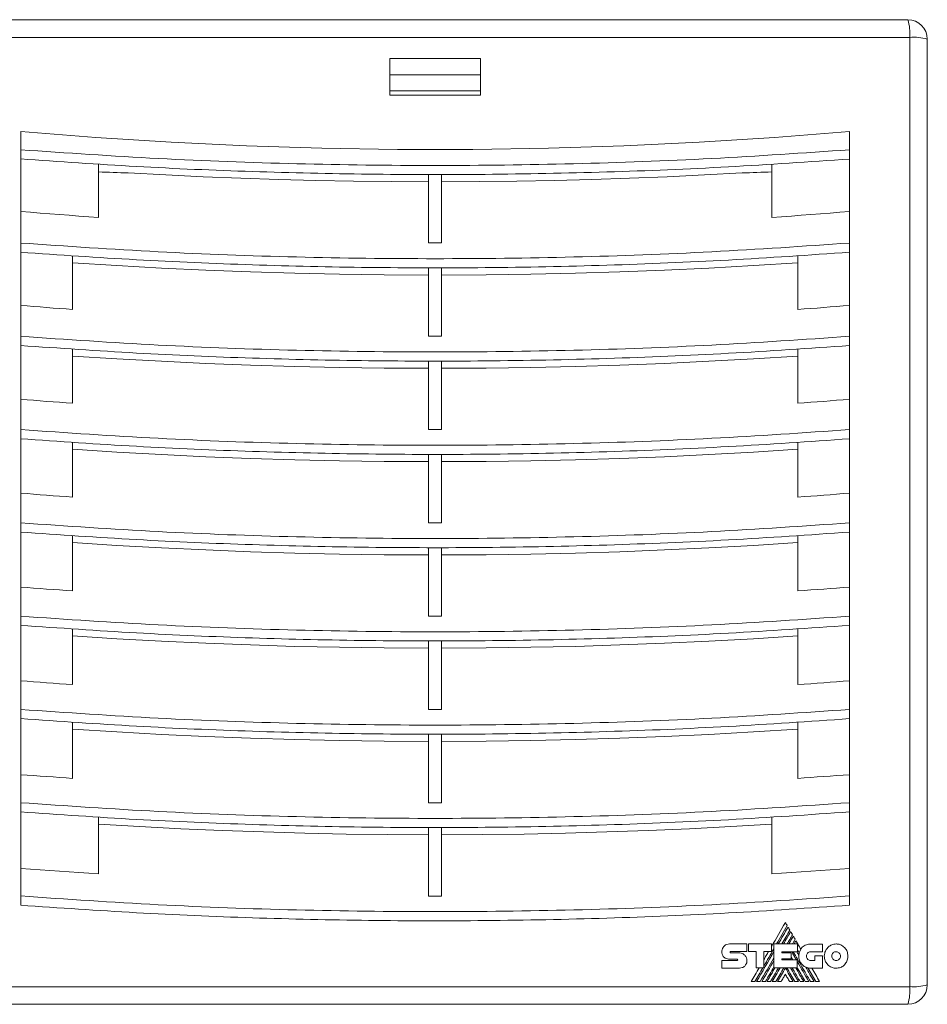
# Model space of a CAD drawing. Header units: millimetres. Extents: x 15 to 390, y 19 to 278.
# Tile 5 of 6: x 140 to 280, y 126 to 278. Entities that reach past the tile are written whole.
import ezdxf

# ---------------------------------------------------------------- set-up
doc = ezdxf.new("R2010")
doc.units = ezdxf.units.MM

msp = doc.modelspace()

# ---------------------------------------------------------------- linework, layer by layer
at = {"color": 7, "linetype": 'Continuous', "lineweight": 15}
for p, q in [((131.07, 278.46), (277.07, 278.46)), ((277.35, 275.73), (130.8, 275.73)), ((277.35, 129.18), (277.35, 275.73)), ((280.07, 275.46), (280.07, 129.46)), ((211.07, 272.46), (197.07, 272.46)), ((197.07, 272.46), (197.07, 266.81)), ((211.07, 266.81), (211.07, 272.46)), ((197.07, 269.96), (211.07, 269.96)), ((211.07, 267.46), (197.07, 267.46)), ((140.07, 261.19), (140.07, 258.38)), ((268.07, 261.19), (268.07, 258.38)), ((140.07, 258.38), (140.07, 256.96)), ((140.07, 256.96), (140.07, 246.73)), ((268.07, 258.38), (268.07, 256.95)), ((268.07, 246.73), (268.07, 256.98)), ((152.07, 247.93), (152.07, 256.14)), ((256.07, 256.17), (256.07, 247.93)), ((203.07, 254.59), (203.07, 244.01)), ((205.07, 244.01), (205.07, 254.59)), ((140.07, 246.73), (140.07, 243.98)), ((268.07, 246.73), (268.07, 243.98)), ((140.07, 243.98), (140.07, 242.56)), ((268.07, 243.98), (268.07, 242.56)), ((140.07, 242.56), (140.07, 232.27)), ((148.07, 233.73), (148.07, 242)), ((260.07, 242), (260.07, 233.73)), ((268.07, 232.27), (268.07, 242.56)), ((203.07, 240.2), (203.07, 229.61)), ((205.07, 229.61), (205.07, 240.2)), ((140.07, 232.27), (140.07, 229.58)), ((268.07, 232.27), (268.07, 229.58)), ((140.07, 229.58), (140.07, 228.16)), ((268.07, 229.58), (268.07, 228.16)), ((140.07, 228.16), (140.07, 217.81)), ((268.07, 217.81), (268.07, 228.16)), ((148.07, 219.24), (148.07, 227.6)), ((260.07, 227.6), (260.07, 219.24)), ((203.07, 225.8), (203.07, 215.2)), ((205.07, 215.2), (205.07, 225.8)), ((140.07, 217.81), (140.07, 215.18)), ((268.07, 217.81), (268.07, 215.18)), ((140.07, 215.18), (140.07, 213.76)), ((268.07, 215.18), (268.07, 213.76)), ((140.07, 213.76), (140.07, 203.36)), ((148.07, 204.76), (148.07, 213.2)), ((260.07, 213.2), (260.07, 204.76)), ((268.07, 203.36), (268.07, 213.76)), ((203.07, 211.4), (203.07, 200.79)), ((205.07, 200.79), (205.07, 211.4)), ((140.07, 203.36), (140.07, 200.78)), ((268.07, 203.36), (268.07, 200.78)), ((140.07, 200.78), (140.07, 199.36)), ((268.07, 200.78), (268.07, 199.36)), ((140.07, 199.36), (140.07, 188.9)), ((268.07, 188.9), (268.07, 199.36)), ((148.07, 190.29), (148.07, 198.8)), ((260.07, 198.8), (260.07, 190.29)), ((203.07, 197), (203.07, 186.39)), ((205.07, 186.39), (205.07, 197)), ((140.07, 188.9), (140.07, 186.38)), ((268.07, 188.9), (268.07, 186.38)), ((140.07, 186.38), (140.07, 184.96)), ((268.07, 186.38), (268.07, 184.96)), ((140.07, 184.96), (140.07, 174.45)), ((148.07, 175.81), (148.07, 184.4)), ((260.07, 184.4), (260.07, 175.81)), ((268.07, 174.45), (268.07, 184.96)), ((203.07, 182.6), (203.07, 171.98)), ((205.07, 171.98), (205.07, 182.6)), ((140.07, 174.45), (140.07, 171.98)), ((268.07, 174.45), (268.07, 171.98)), ((140.07, 171.98), (140.07, 170.56)), ((268.07, 171.98), (268.07, 170.56)), ((140.07, 170.56), (140.07, 160)), ((268.07, 160), (268.07, 170.56)), ((148.07, 161.34), (148.07, 170)), ((260.07, 170), (260.07, 161.34)), ((203.07, 168.2), (203.07, 157.57)), ((205.07, 157.57), (205.07, 168.2)), ((140.07, 160), (140.07, 157.58)), ((268.07, 160), (268.07, 157.58)), ((140.07, 157.58), (140.07, 156.16)), ((268.07, 157.58), (268.07, 156.16)), ((140.07, 156.16), (140.07, 145.56)), ((152.07, 146.62), (152.07, 155.34)), ((256.07, 155.34), (256.07, 146.62)), ((268.07, 145.56), (268.07, 156.16)), ((203.07, 153.8), (203.07, 143.16)), ((205.07, 143.16), (205.07, 153.79)), ((140.07, 145.56), (140.07, 143.18)), ((268.07, 145.56), (268.07, 143.18)), ((140.07, 143.18), (140.07, 141.76)), ((268.07, 143.18), (268.07, 141.76)), ((252.2, 135.78), (249.53, 135.78)), ((252.2, 134.59), (252.2, 135.78)), ((256.03, 135.78), (252.47, 135.78)), ((252.47, 135.78), (252.47, 134.59)), ((256.03, 134.6), (256.03, 135.78)), ((256.39, 135.77), (256.39, 132.09)), ((260.02, 135.77), (256.39, 135.77)), ((259.49, 135.77), (259.78, 136.28)), ((260.02, 134.58), (260.02, 135.77)), ((263.91, 135.76), (262.05, 135.76)), ((263.91, 134.56), (263.91, 135.76)), ((248.35, 134.58), (248.35, 134.58)), ((249.68, 134.59), (252.2, 134.59)), ((251.05, 134.4), (249.69, 134.4)), ((252.47, 134.59), (253.63, 134.59)), ((253.63, 134.59), (253.63, 132.09)), ((254.84, 134.6), (256.03, 134.6)), ((254.84, 132.09), (254.84, 134.6)), ((257.59, 134.38), (257.59, 134.58)), ((257.59, 134.58), (260.02, 134.58)), ((259.04, 134.38), (257.59, 134.38)), ((259.04, 133.48), (259.04, 134.38)), ((259.04, 133.76), (259.3, 133.3)), ((260.02, 134.86), (260.29, 134.4)), ((260.53, 134.99), (260.29, 134.41)), ((262.05, 134.56), (263.91, 134.56)), ((262.69, 133.93), (262.69, 133.22)), ((263.87, 133.93), (262.69, 133.93)), ((263.87, 132.03), (263.87, 133.93)), ((248.35, 133.22), (248.35, 132.04)), ((250.71, 133.22), (248.35, 133.22)), ((249.53, 133.42), (250.71, 133.42)), ((257.59, 133.48), (259.04, 133.48)), ((257.59, 133.3), (257.59, 133.48)), ((260, 133.3), (257.59, 133.3)), ((260, 132.09), (260, 133.3)), ((262.69, 133.22), (262.05, 133.22)), ((248.35, 132.04), (251.05, 132.04)), ((253.63, 132.09), (254.84, 132.09)), ((256.39, 132.09), (260, 132.09)), ((261.64, 132.08), (262.87, 129.96)), ((262.06, 132.03), (263.87, 132.03)), ((253.45, 129.96), (252.88, 129.96)), ((254.26, 129.96), (253.71, 129.96)), ((255.07, 129.96), (254.52, 129.96)), ((255.87, 129.96), (255.32, 129.96)), ((256.68, 129.96), (256.13, 129.96)), ((257.49, 129.96), (256.94, 129.96)), ((259.37, 129.96), (258.82, 129.96)), ((260.18, 129.96), (259.63, 129.96)), ((260.98, 129.96), (260.43, 129.96)), ((261.79, 129.96), (261.23, 129.96)), ((262.6, 129.96), (262.04, 129.96)), ((263.44, 129.96), (262.87, 129.96)), ((130.8, 129.18), (277.35, 129.18)), ((277.07, 126.46), (131.07, 126.46))]:
    msp.add_line(p, q, dxfattribs=at)
at = {"color": 7, "linetype": 'Continuous', "lineweight": 15, "flags": 128}
for points in [[(197.07, 266.81), (198.82, 266.81), (200.57, 266.81), (202.32, 266.81), (204.07, 266.81), (205.82, 266.81), (207.57, 266.81), (209.32, 266.81), (211.07, 266.81)], [(268.07, 261.19), (256.48, 260.27), (244.86, 259.54), (233.22, 258.99), (221.57, 258.63), (209.91, 258.44), (198.24, 258.44), (186.58, 258.63), (174.92, 258.99), (163.29, 259.54), (151.67, 260.27), (140.07, 261.19)], [(156.68, 254.8), (162.46, 254.49), (168.26, 254.22), (174.06, 253.98), (179.86, 253.79), (185.66, 253.64), (191.46, 253.53), (197.27, 253.47), (203.07, 253.44)], [(205.07, 253.44), (210.88, 253.47), (216.68, 253.53), (222.49, 253.64), (228.29, 253.79), (234.09, 253.98), (239.89, 254.22), (245.68, 254.49), (251.47, 254.8)], [(152.07, 247.93), (150.57, 248.03), (149.07, 248.14), (147.57, 248.26), (146.07, 248.37), (144.57, 248.49), (143.07, 248.61), (141.57, 248.73), (140.07, 248.86)], [(268.07, 248.86), (266.57, 248.73), (265.08, 248.61), (263.58, 248.49), (262.08, 248.37), (260.58, 248.26), (259.08, 248.14), (257.57, 248.03), (256.07, 247.93)], [(203.07, 244.01), (203.32, 244.01), (203.57, 244.01), (203.82, 244.01), (204.07, 244.01), (204.32, 244.01), (204.57, 244.01), (204.82, 244.01), (205.07, 244.01)], [(148.07, 240.94), (154.93, 240.5), (161.8, 240.12), (168.67, 239.8), (175.54, 239.53), (182.42, 239.32), (189.3, 239.17), (196.19, 239.07), (203.07, 239.04)], [(205.07, 239.04), (211.96, 239.07), (218.84, 239.17), (225.73, 239.32), (232.61, 239.53), (239.48, 239.8), (246.35, 240.12), (253.22, 240.5), (260.07, 240.94)], [(148.07, 233.73), (147.07, 233.8), (146.07, 233.88), (145.07, 233.95), (144.07, 234.03), (143.07, 234.11), (142.07, 234.19), (141.07, 234.27), (140.07, 234.36)], [(268.07, 234.36), (267.07, 234.27), (266.07, 234.19), (265.07, 234.11), (264.07, 234.03), (263.07, 233.95), (262.07, 233.88), (261.07, 233.8), (260.07, 233.73)], [(203.07, 229.61), (203.32, 229.61), (203.57, 229.61), (203.82, 229.61), (204.07, 229.61), (204.32, 229.61), (204.57, 229.61), (204.82, 229.61), (205.07, 229.61)], [(148.07, 226.54), (154.93, 226.1), (161.8, 225.72), (168.67, 225.4), (175.54, 225.13), (182.42, 224.92), (189.3, 224.77), (196.19, 224.67), (203.07, 224.64)], [(205.07, 224.64), (211.96, 224.67), (218.84, 224.77), (225.73, 224.92), (232.61, 225.13), (239.48, 225.4), (246.35, 225.72), (253.22, 226.1), (260.07, 226.54)], [(148.07, 219.24), (147.07, 219.32), (146.07, 219.39), (145.07, 219.47), (144.07, 219.54), (143.07, 219.62), (142.07, 219.7), (141.07, 219.78), (140.07, 219.86)], [(268.07, 219.86), (267.07, 219.78), (266.07, 219.7), (265.07, 219.62), (264.07, 219.54), (263.07, 219.47), (262.07, 219.39), (261.07, 219.32), (260.07, 219.24)], [(203.07, 215.2), (203.32, 215.2), (203.57, 215.2), (203.82, 215.2), (204.07, 215.2), (204.32, 215.2), (204.57, 215.2), (204.82, 215.2), (205.07, 215.2)], [(148.07, 212.14), (154.93, 211.7), (161.8, 211.32), (168.67, 211), (175.54, 210.73), (182.42, 210.52), (189.3, 210.37), (196.19, 210.27), (203.07, 210.24)], [(205.07, 210.24), (211.96, 210.27), (218.84, 210.37), (225.73, 210.52), (232.61, 210.73), (239.48, 211), (246.35, 211.32), (253.22, 211.7), (260.07, 212.14)], [(148.07, 204.76), (147.07, 204.83), (146.07, 204.91), (145.07, 204.98), (144.07, 205.06), (143.07, 205.13), (142.07, 205.21), (141.07, 205.29), (140.07, 205.37)], [(268.07, 205.37), (267.07, 205.29), (266.07, 205.21), (265.07, 205.13), (264.07, 205.06), (263.07, 204.98), (262.07, 204.91), (261.07, 204.83), (260.07, 204.76)], [(203.07, 200.79), (203.32, 200.79), (203.57, 200.79), (203.82, 200.79), (204.07, 200.79), (204.32, 200.79), (204.57, 200.79), (204.82, 200.79), (205.07, 200.79)], [(148.07, 197.74), (154.93, 197.3), (161.8, 196.92), (168.67, 196.6), (175.54, 196.33), (182.42, 196.12), (189.3, 195.97), (196.19, 195.87), (203.07, 195.84)], [(205.07, 195.84), (211.96, 195.87), (218.84, 195.97), (225.73, 196.12), (232.61, 196.33), (239.48, 196.6), (246.35, 196.92), (253.22, 197.3), (260.07, 197.74)], [(148.07, 190.29), (147.07, 190.36), (146.07, 190.43), (145.07, 190.5), (144.07, 190.57), (143.07, 190.65), (142.07, 190.72), (141.07, 190.8), (140.07, 190.88)], [(268.07, 190.88), (267.07, 190.8), (266.07, 190.72), (265.07, 190.65), (264.07, 190.57), (263.07, 190.5), (262.07, 190.43), (261.07, 190.36), (260.07, 190.29)], [(203.07, 186.39), (203.32, 186.39), (203.57, 186.39), (203.82, 186.39), (204.07, 186.39), (204.32, 186.39), (204.57, 186.39), (204.82, 186.39), (205.07, 186.39)], [(148.07, 183.34), (154.93, 182.9), (161.8, 182.52), (168.67, 182.2), (175.54, 181.93), (182.42, 181.72), (189.3, 181.57), (196.19, 181.47), (203.07, 181.44)], [(205.07, 181.44), (211.96, 181.47), (218.84, 181.57), (225.73, 181.72), (232.61, 181.93), (239.48, 182.2), (246.35, 182.52), (253.22, 182.9), (260.07, 183.34)], [(148.07, 175.81), (147.07, 175.88), (146.07, 175.95), (145.07, 176.02), (144.07, 176.09), (143.07, 176.17), (142.07, 176.24), (141.07, 176.32), (140.07, 176.39)], [(268.07, 176.39), (267.07, 176.32), (266.07, 176.24), (265.07, 176.17), (264.07, 176.09), (263.07, 176.02), (262.07, 175.95), (261.07, 175.88), (260.07, 175.81)], [(203.07, 171.98), (203.32, 171.98), (203.57, 171.98), (203.82, 171.98), (204.07, 171.98), (204.32, 171.98), (204.57, 171.98), (204.82, 171.98), (205.07, 171.98)], [(148.07, 168.94), (154.93, 168.5), (161.8, 168.12), (168.67, 167.8), (175.54, 167.53), (182.42, 167.32), (189.3, 167.17), (196.19, 167.07), (203.07, 167.04)], [(205.07, 167.04), (211.96, 167.07), (218.84, 167.17), (225.73, 167.32), (232.61, 167.53), (239.48, 167.8), (246.35, 168.12), (253.22, 168.5), (260.07, 168.94)], [(148.07, 161.34), (147.07, 161.41), (146.07, 161.48), (145.07, 161.55), (144.07, 161.62), (143.07, 161.69), (142.07, 161.76), (141.07, 161.84), (140.07, 161.91)], [(268.07, 161.91), (267.07, 161.84), (266.07, 161.76), (265.07, 161.69), (264.07, 161.62), (263.07, 161.55), (262.07, 161.48), (261.07, 161.41), (260.07, 161.34)], [(203.07, 157.57), (203.32, 157.57), (203.57, 157.57), (203.82, 157.57), (204.07, 157.57), (204.32, 157.57), (204.57, 157.57), (204.82, 157.57), (205.07, 157.57)], [(152.07, 154.28), (158.43, 153.9), (164.8, 153.57), (171.17, 153.29), (177.55, 153.06), (183.93, 152.88), (190.31, 152.75), (196.69, 152.67), (203.07, 152.64)], [(205.07, 152.64), (211.46, 152.67), (217.84, 152.75), (224.22, 152.88), (230.6, 153.06), (236.97, 153.29), (243.35, 153.57), (249.71, 153.9), (256.07, 154.28)], [(152.07, 146.62), (150.57, 146.71), (149.07, 146.8), (147.57, 146.9), (146.07, 147), (144.57, 147.11), (143.07, 147.21), (141.57, 147.32), (140.07, 147.44)], [(268.07, 147.44), (266.57, 147.32), (265.08, 147.21), (263.58, 147.11), (262.08, 147), (260.58, 146.9), (259.08, 146.8), (257.57, 146.71), (256.07, 146.62)], [(203.07, 143.16), (203.32, 143.16), (203.57, 143.16), (203.82, 143.16), (204.07, 143.16), (204.32, 143.16), (204.57, 143.16), (204.82, 143.16), (205.07, 143.16)], [(256.03, 135.4), (256.29, 135.86), (256.56, 136.32), (256.83, 136.78), (257.09, 137.24), (257.36, 137.7), (257.63, 138.17), (257.89, 138.63), (258.16, 139.09)], [(258.44, 138.6), (258.24, 138.24), (258.03, 137.89), (257.83, 137.54), (257.62, 137.18), (257.42, 136.83), (257.22, 136.48), (257.01, 136.12), (256.81, 135.77)], [(257.06, 135.77), (257.25, 136.1), (257.44, 136.42), (257.63, 136.75), (257.81, 137.07), (258, 137.4), (258.19, 137.73), (258.38, 138.05), (258.57, 138.38)], [(258.16, 139.09), (258.19, 139.03), (258.23, 138.97), (258.26, 138.9), (258.3, 138.84), (258.34, 138.78), (258.37, 138.72), (258.41, 138.66), (258.44, 138.6)], [(258.57, 138.38), (258.6, 138.32), (258.64, 138.26), (258.67, 138.2), (258.71, 138.14), (258.74, 138.08), (258.78, 138.02), (258.81, 137.96), (258.85, 137.9)], [(258.85, 137.9), (258.69, 137.63), (258.54, 137.37), (258.38, 137.1), (258.23, 136.83), (258.08, 136.57), (257.92, 136.3), (257.77, 136.04), (257.62, 135.77)], [(257.87, 135.77), (258.01, 136.01), (258.14, 136.25), (258.28, 136.49), (258.42, 136.73), (258.56, 136.97), (258.69, 137.2), (258.83, 137.44), (258.97, 137.68)], [(259.25, 137.2), (259.15, 137.02), (259.04, 136.84), (258.94, 136.66), (258.84, 136.48), (258.74, 136.3), (258.63, 136.13), (258.53, 135.95), (258.43, 135.77)], [(258.67, 135.77), (258.76, 135.92), (258.85, 136.07), (258.94, 136.22), (259.02, 136.38), (259.11, 136.53), (259.2, 136.68), (259.29, 136.83), (259.38, 136.98)], [(258.97, 137.68), (259.01, 137.62), (259.04, 137.56), (259.08, 137.5), (259.11, 137.44), (259.15, 137.38), (259.18, 137.32), (259.22, 137.26), (259.25, 137.2)], [(259.38, 136.98), (259.41, 136.92), (259.45, 136.86), (259.48, 136.8), (259.52, 136.74), (259.55, 136.68), (259.59, 136.61), (259.62, 136.55), (259.66, 136.49)], [(259.66, 136.49), (259.61, 136.4), (259.55, 136.31), (259.5, 136.22), (259.45, 136.13), (259.4, 136.04), (259.35, 135.95), (259.29, 135.86), (259.24, 135.77)], [(259.78, 136.28), (259.87, 136.12), (259.97, 135.96), (260.06, 135.8), (260.15, 135.64), (260.25, 135.47), (260.34, 135.31), (260.43, 135.15), (260.53, 134.99)], [(253.71, 129.96), (254.04, 130.54), (254.38, 131.12), (254.71, 131.7), (255.05, 132.28), (255.38, 132.86), (255.72, 133.44), (256.05, 134.02), (256.39, 134.6)], [(256.39, 135.04), (256.19, 134.71), (256, 134.37), (255.81, 134.04), (255.61, 133.7), (255.42, 133.37), (255.23, 133.03), (255.03, 132.7), (254.84, 132.36)], [(254.84, 133.35), (254.93, 133.5), (255.02, 133.66), (255.11, 133.82), (255.2, 133.97), (255.29, 134.13), (255.38, 134.29), (255.47, 134.44), (255.56, 134.6)], [(257.74, 134.58), (257.72, 134.55), (257.71, 134.53), (257.69, 134.51), (257.68, 134.48), (257.67, 134.46), (257.65, 134.43), (257.64, 134.41), (257.62, 134.38)], [(257.87, 134.38), (257.89, 134.41), (257.9, 134.43), (257.92, 134.46), (257.93, 134.48), (257.94, 134.51), (257.96, 134.53), (257.97, 134.55), (257.99, 134.58)], [(258.55, 134.58), (258.54, 134.55), (258.52, 134.53), (258.51, 134.51), (258.49, 134.48), (258.48, 134.46), (258.47, 134.43), (258.45, 134.41), (258.44, 134.38)], [(258.68, 134.38), (258.7, 134.41), (258.71, 134.43), (258.73, 134.46), (258.74, 134.48), (258.76, 134.51), (258.77, 134.53), (258.78, 134.55), (258.8, 134.58)], [(259.36, 134.58), (259.35, 134.55), (259.33, 134.53), (259.32, 134.5), (259.3, 134.47), (259.29, 134.45), (259.27, 134.42), (259.26, 134.39), (259.24, 134.37)], [(259.24, 134.37), (259.32, 134.23), (259.39, 134.1), (259.47, 133.97), (259.55, 133.83), (259.62, 133.7), (259.7, 133.57), (259.78, 133.44), (259.86, 133.3)], [(259.92, 134.58), (259.96, 134.51), (260, 134.44), (260.04, 134.37), (260.08, 134.31), (260.12, 134.24), (260.16, 134.17), (260.2, 134.1), (260.24, 134.03)], [(256.39, 133.64), (256.12, 133.18), (255.86, 132.72), (255.59, 132.26), (255.32, 131.8), (255.06, 131.34), (254.79, 130.88), (254.53, 130.42), (254.26, 129.96)], [(254.52, 129.96), (254.75, 130.36), (254.98, 130.77), (255.22, 131.17), (255.45, 131.58), (255.69, 131.99), (255.92, 132.39), (256.15, 132.8), (256.39, 133.2)], [(256.39, 132.24), (256.22, 131.96), (256.06, 131.67), (255.89, 131.39), (255.73, 131.1), (255.56, 130.81), (255.4, 130.53), (255.23, 130.24), (255.07, 129.96)], [(257.92, 133.48), (257.9, 133.46), (257.89, 133.44), (257.88, 133.42), (257.86, 133.39), (257.85, 133.37), (257.84, 133.35), (257.83, 133.33), (257.81, 133.3)], [(258.06, 133.3), (258.07, 133.33), (258.09, 133.35), (258.1, 133.37), (258.11, 133.39), (258.13, 133.42), (258.14, 133.44), (258.15, 133.46), (258.16, 133.48)], [(258.94, 133.48), (258.95, 133.46), (258.97, 133.44), (258.98, 133.42), (258.99, 133.39), (259, 133.37), (259.02, 133.35), (259.03, 133.33), (259.04, 133.3)], [(260, 133.05), (260.22, 132.67), (260.45, 132.28), (260.67, 131.89), (260.9, 131.5), (261.12, 131.12), (261.34, 130.73), (261.57, 130.34), (261.79, 129.96)], [(252.88, 129.96), (253.04, 130.22), (253.19, 130.49), (253.34, 130.76), (253.5, 131.02), (253.65, 131.29), (253.81, 131.55), (253.96, 131.82), (254.11, 132.09)], [(254.68, 132.09), (254.53, 131.82), (254.37, 131.55), (254.22, 131.29), (254.07, 131.02), (253.91, 130.76), (253.76, 130.49), (253.61, 130.22), (253.45, 129.96)], [(255.32, 129.96), (255.47, 130.22), (255.63, 130.49), (255.78, 130.76), (255.93, 131.02), (256.09, 131.29), (256.24, 131.55), (256.39, 131.82), (256.55, 132.09)], [(257.11, 132.09), (256.95, 131.82), (256.8, 131.55), (256.64, 131.29), (256.49, 131.02), (256.34, 130.76), (256.18, 130.49), (256.03, 130.22), (255.87, 129.96)], [(256.13, 129.96), (256.28, 130.22), (256.44, 130.49), (256.59, 130.76), (256.74, 131.02), (256.9, 131.29), (257.05, 131.55), (257.2, 131.82), (257.36, 132.09)], [(257.92, 132.09), (257.76, 131.82), (257.61, 131.55), (257.46, 131.29), (257.3, 131.02), (257.15, 130.76), (256.99, 130.49), (256.84, 130.22), (256.68, 129.96)], [(256.94, 129.96), (257.09, 130.22), (257.24, 130.49), (257.39, 130.75), (257.54, 131.01), (257.7, 131.28), (257.85, 131.54), (258, 131.81), (258.15, 132.07)], [(258.15, 131.1), (258.07, 130.96), (257.99, 130.82), (257.9, 130.67), (257.82, 130.53), (257.74, 130.39), (257.65, 130.24), (257.57, 130.1), (257.49, 129.96)], [(258.15, 132.07), (258.31, 131.81), (258.46, 131.54), (258.61, 131.28), (258.76, 131.01), (258.92, 130.75), (259.07, 130.49), (259.22, 130.22), (259.37, 129.96)], [(258.82, 129.96), (258.73, 130.1), (258.65, 130.24), (258.57, 130.39), (258.49, 130.53), (258.4, 130.67), (258.32, 130.82), (258.24, 130.96), (258.15, 131.1)], [(259.63, 129.96), (259.47, 130.22), (259.32, 130.49), (259.16, 130.76), (259.01, 131.02), (258.85, 131.29), (258.7, 131.55), (258.54, 131.82), (258.39, 132.09)], [(258.94, 132.09), (259.1, 131.82), (259.25, 131.55), (259.4, 131.29), (259.56, 131.02), (259.71, 130.76), (259.87, 130.49), (260.02, 130.22), (260.18, 129.96)], [(259.75, 132.09), (259.9, 131.82), (260.06, 131.55), (260.21, 131.29), (260.36, 131.02), (260.52, 130.76), (260.67, 130.49), (260.83, 130.22), (260.98, 129.96)], [(261.3, 132.2), (261.46, 131.92), (261.62, 131.64), (261.79, 131.36), (261.95, 131.08), (262.11, 130.8), (262.27, 130.52), (262.43, 130.24), (262.6, 129.96)], [(262.24, 132.03), (262.39, 131.77), (262.54, 131.51), (262.69, 131.25), (262.84, 130.99), (262.99, 130.74), (263.14, 130.48), (263.29, 130.22), (263.44, 129.96)]]:
    msp.add_lwpolyline(points, dxfattribs=at)
at = {"color": 7, "linetype": 'Continuous', "lineweight": 15}
for centre, radius, start, end in [((269.98, 276.37), 7.4, 355.0918, 16.4233), ((277.07, 275.46), 3, 0, 90), ((277.98, 268.36), 7.4, 73.5766, 94.9082), ((204.07, 1704.03), 1450, 267.94481, 268.12678), ((204.07, 1704.03), 1450, 271.87322, 272.05519), ((277.07, 129.46), 3, 270, 0), ((277.98, 136.56), 7.4, 265.0917, 286.4234), ((269.98, 128.55), 7.4, 343.5766, 4.9083)]:
    msp.add_arc(centre, radius, start, end, dxfattribs=at)
for points, knots in [([(268.07, 258.38), (260.98, 257.89), (246.8, 256.92), (225.45, 256.14), (204.07, 255.86), (182.7, 256.14), (161.35, 256.92), (147.17, 257.89), (140.07, 258.38)], [0, 0, 0, 0, 0.166705, 0.333301, 0.5, 0.666701, 0.833297, 1, 1, 1, 1]), ([(140.07, 256.96), (146.03, 256.55), (157.94, 255.72), (175.86, 254.96), (193.81, 254.55), (212.06, 254.52), (230.58, 254.89), (249.36, 255.65), (261.84, 256.52), (268.07, 256.95)], [0, 0, 0, 0, 0.139965, 0.27998, 0.420021, 0.560061, 0.706744, 0.853391, 1, 1, 1, 1]), ([(268.07, 243.98), (260.99, 243.49), (246.82, 242.52), (225.47, 241.75), (204.07, 241.47), (182.67, 241.75), (161.32, 242.52), (147.15, 243.49), (140.07, 243.98)], [0, 0, 0, 0, 0.166391, 0.332987, 0.5, 0.667017, 0.833613, 1, 1, 1, 1]), ([(140.07, 242.56), (146.02, 242.15), (157.93, 241.32), (175.85, 240.56), (193.8, 240.15), (212.06, 240.12), (230.59, 240.5), (249.37, 241.27), (261.84, 242.13), (268.07, 242.56)], [0, 0, 0, 0, 0.139835, 0.279831, 0.419926, 0.560057, 0.70683, 0.853502, 1, 1, 1, 1]), ([(268.07, 229.58), (260.99, 229.09), (246.82, 228.12), (225.47, 227.35), (204.07, 227.07), (182.67, 227.35), (161.32, 228.12), (147.15, 229.09), (140.07, 229.58)], [0, 0, 0, 0, 0.166391, 0.332987, 0.5, 0.667017, 0.833613, 1, 1, 1, 1]), ([(140.07, 228.16), (146.02, 227.75), (157.93, 226.92), (175.85, 226.16), (193.8, 225.75), (212.06, 225.72), (230.59, 226.1), (249.37, 226.87), (261.84, 227.73), (268.07, 228.16)], [0, 0, 0, 0, 0.139835, 0.279831, 0.419926, 0.560057, 0.70683, 0.853502, 1, 1, 1, 1]), ([(268.07, 215.18), (260.99, 214.69), (246.82, 213.72), (225.47, 212.95), (204.07, 212.67), (182.67, 212.95), (161.32, 213.72), (147.15, 214.69), (140.07, 215.18)], [0, 0, 0, 0, 0.166391, 0.332987, 0.5, 0.667017, 0.833613, 1, 1, 1, 1]), ([(140.07, 213.76), (146.02, 213.35), (157.93, 212.52), (175.85, 211.76), (193.8, 211.35), (212.06, 211.32), (230.59, 211.7), (249.37, 212.47), (261.84, 213.33), (268.07, 213.76)], [0, 0, 0, 0, 0.139835, 0.279831, 0.419926, 0.560057, 0.70683, 0.853502, 1, 1, 1, 1]), ([(268.07, 200.78), (260.99, 200.29), (246.82, 199.32), (225.47, 198.55), (204.07, 198.27), (182.67, 198.55), (161.32, 199.32), (147.15, 200.29), (140.07, 200.78)], [0, 0, 0, 0, 0.166391, 0.332987, 0.5, 0.667017, 0.833613, 1, 1, 1, 1]), ([(140.07, 199.36), (146.02, 198.95), (157.93, 198.12), (175.85, 197.36), (193.8, 196.95), (212.06, 196.92), (230.59, 197.3), (249.37, 198.07), (261.84, 198.93), (268.07, 199.36)], [0, 0, 0, 0, 0.139835, 0.279831, 0.419926, 0.560057, 0.70683, 0.853502, 1, 1, 1, 1]), ([(268.07, 186.38), (260.99, 185.89), (246.82, 184.92), (225.47, 184.15), (204.07, 183.87), (182.67, 184.15), (161.32, 184.92), (147.15, 185.89), (140.07, 186.38)], [0, 0, 0, 0, 0.166391, 0.332987, 0.5, 0.667017, 0.833613, 1, 1, 1, 1]), ([(140.07, 184.96), (146.02, 184.55), (157.93, 183.72), (175.85, 182.96), (193.8, 182.55), (212.06, 182.52), (230.59, 182.9), (249.37, 183.67), (261.84, 184.53), (268.07, 184.96)], [0, 0, 0, 0, 0.139835, 0.279831, 0.419926, 0.560057, 0.70683, 0.853502, 1, 1, 1, 1]), ([(268.07, 171.98), (260.99, 171.49), (246.82, 170.52), (225.47, 169.75), (204.07, 169.47), (182.67, 169.75), (161.32, 170.52), (147.15, 171.49), (140.07, 171.98)], [0, 0, 0, 0, 0.1663906, 0.3329867, 0.5, 0.6670168, 0.8336129, 1, 1, 1, 1]), ([(140.07, 170.56), (146.02, 170.15), (157.93, 169.32), (175.85, 168.56), (193.8, 168.15), (212.06, 168.12), (230.59, 168.5), (249.37, 169.27), (261.84, 170.13), (268.07, 170.56)], [0, 0, 0, 0, 0.139835, 0.279831, 0.419926, 0.560057, 0.70683, 0.853502, 1, 1, 1, 1]), ([(268.07, 157.58), (260.99, 157.09), (246.82, 156.12), (225.47, 155.35), (204.07, 155.07), (182.67, 155.35), (161.32, 156.12), (147.15, 157.09), (140.07, 157.58)], [0, 0, 0, 0, 0.166391, 0.332987, 0.5, 0.667017, 0.833613, 1, 1, 1, 1]), ([(140.07, 156.16), (146.02, 155.75), (157.93, 154.92), (175.85, 154.16), (193.8, 153.75), (212.06, 153.72), (230.59, 154.1), (249.37, 154.87), (261.84, 155.73), (268.07, 156.16)], [0, 0, 0, 0, 0.139835, 0.279831, 0.419926, 0.560057, 0.70683, 0.853502, 1, 1, 1, 1]), ([(268.07, 143.18), (260.99, 142.69), (246.82, 141.72), (225.47, 140.95), (204.07, 140.67), (182.67, 140.95), (161.32, 141.72), (147.15, 142.69), (140.07, 143.18)], [0, 0, 0, 0, 0.166391, 0.332987, 0.5, 0.667017, 0.833613, 1, 1, 1, 1]), ([(140.07, 141.76), (146.02, 141.35), (157.93, 140.52), (175.85, 139.76), (193.8, 139.35), (212.06, 139.32), (230.59, 139.7), (249.37, 140.47), (261.84, 141.33), (268.07, 141.76)], [0, 0, 0, 0, 0.139835, 0.279831, 0.419926, 0.560057, 0.70683, 0.853502, 1, 1, 1, 1]), ([(248.7, 135.43), (248.65, 135.37), (248.51, 135.21), (248.38, 134.92), (248.36, 134.68), (248.35, 134.58)], [0, 0, 0, 0, 0.244456, 0.678394, 1, 1, 1, 1]), ([(249.53, 135.78), (249.38, 135.77), (249.1, 135.74), (248.83, 135.57), (248.72, 135.45), (248.7, 135.43)], [0, 0, 0, 0, 0.478034, 0.892744, 1, 1, 1, 1]), ([(262.05, 135.76), (261.83, 135.74), (261.49, 135.72), (261.04, 135.52), (260.84, 135.35), (260.74, 135.26)], [0, 0, 0, 0, 0.451451, 0.717437, 1, 1, 1, 1]), ([(265.99, 135.77), (265.76, 135.75), (265.34, 135.7), (264.92, 135.43), (264.74, 135.26), (264.7, 135.22)], [0, 0, 0, 0, 0.475935, 0.890792, 1, 1, 1, 1]), ([(267.29, 135.22), (267.11, 135.37), (266.77, 135.65), (266.29, 135.77), (266.04, 135.77), (265.99, 135.77)], [0, 0, 0, 0, 0.474473, 0.906834, 1, 1, 1, 1]), ([(248.35, 134.58), (248.36, 134.45), (248.37, 134.24), (248.49, 133.95), (248.6, 133.82), (248.66, 133.75)], [0, 0, 0, 0, 0.443942, 0.68577, 1, 1, 1, 1]), ([(249.61, 134.49), (249.61, 134.49), (249.61, 134.51), (249.62, 134.54), (249.63, 134.55), (249.63, 134.56)], [0, 0, 0, 0, 0.271477, 0.529383, 1, 1, 1, 1]), ([(249.63, 134.43), (249.63, 134.43), (249.62, 134.44), (249.61, 134.46), (249.61, 134.48), (249.61, 134.49)], [0, 0, 0, 0, 0.247418, 0.692623, 1, 1, 1, 1]), ([(249.63, 134.56), (249.64, 134.57), (249.65, 134.58), (249.66, 134.59), (249.67, 134.59), (249.68, 134.59)], [0, 0, 0, 0, 0.4268464, 0.6719633, 1, 1, 1, 1]), ([(249.69, 134.4), (249.68, 134.4), (249.66, 134.41), (249.64, 134.42), (249.63, 134.43), (249.63, 134.43)], [0, 0, 0, 0, 0.473877, 0.876143, 1, 1, 1, 1]), ([(251.87, 134.04), (251.76, 134.14), (251.55, 134.32), (251.24, 134.4), (251.08, 134.4), (251.05, 134.4)], [0, 0, 0, 0, 0.468366, 0.903067, 1, 1, 1, 1]), ([(252.22, 133.18), (252.2, 133.34), (252.18, 133.57), (252.03, 133.86), (251.93, 133.98), (251.87, 134.04)], [0, 0, 0, 0, 0.5041656, 0.7477083, 1, 1, 1, 1]), ([(259.37, 134.58), (259.59, 134.19), (260.04, 133.42), (260.93, 131.88), (261.6, 130.73), (262.04, 129.96)], [0, 0, 0, 0, 0.249633, 0.500426, 1, 1, 1, 1]), ([(260.29, 134.41), (260.28, 134.38), (260.27, 134.31), (260.25, 134.19), (260.24, 134.09), (260.24, 134.03)], [0, 0, 0, 0, 0.255058, 0.51016, 1, 1, 1, 1]), ([(260.24, 134.03), (260.24, 133.82), (260.24, 133.41), (260.51, 132.83), (260.93, 132.38), (261.48, 132.08), (261.87, 132.05), (262.06, 132.03)], [0, 0, 0, 0, 0.203111, 0.406251, 0.610121, 0.814307, 1, 1, 1, 1]), ([(260.74, 135.26), (260.72, 135.23), (260.68, 135.19), (260.61, 135.11), (260.56, 135.04), (260.53, 134.99)], [0, 0, 0, 0, 0.2509178, 0.5018564, 1, 1, 1, 1]), ([(261.4, 133.9), (261.41, 133.98), (261.43, 134.15), (261.52, 134.3), (261.58, 134.36), (261.59, 134.37)], [0, 0, 0, 0, 0.496136, 0.939457, 1, 1, 1, 1]), ([(261.59, 133.42), (261.56, 133.45), (261.49, 133.54), (261.41, 133.71), (261.41, 133.84), (261.4, 133.9)], [0, 0, 0, 0, 0.24422, 0.680438, 1, 1, 1, 1]), ([(261.59, 134.37), (261.65, 134.42), (261.77, 134.52), (261.94, 134.56), (262.03, 134.56), (262.05, 134.56)], [0, 0, 0, 0, 0.476347, 0.901404, 1, 1, 1, 1]), ([(264.7, 135.22), (264.62, 135.13), (264.41, 134.88), (264.21, 134.42), (264.18, 134.05), (264.17, 133.9)], [0, 0, 0, 0, 0.24482, 0.677118, 1, 1, 1, 1]), ([(264.17, 133.9), (264.19, 133.65), (264.24, 133.2), (264.51, 132.77), (264.68, 132.59), (264.7, 132.57)], [0, 0, 0, 0, 0.4934281, 0.9372323, 1, 1, 1, 1]), ([(265.52, 134.38), (265.5, 134.35), (265.42, 134.26), (265.34, 134.09), (265.33, 133.95), (265.33, 133.9)], [0, 0, 0, 0, 0.245664, 0.678179, 1, 1, 1, 1]), ([(265.33, 133.9), (265.34, 133.81), (265.36, 133.64), (265.46, 133.48), (265.52, 133.42), (265.52, 133.41)], [0, 0, 0, 0, 0.496544, 0.943852, 1, 1, 1, 1]), ([(265.99, 134.58), (265.91, 134.57), (265.75, 134.56), (265.6, 134.46), (265.54, 134.4), (265.52, 134.38)], [0, 0, 0, 0, 0.473953, 0.888565, 1, 1, 1, 1]), ([(266.46, 134.38), (266.4, 134.44), (266.28, 134.54), (266.1, 134.58), (266.01, 134.58), (265.99, 134.58)], [0, 0, 0, 0, 0.474525, 0.907405, 1, 1, 1, 1]), ([(266.66, 133.9), (266.65, 133.98), (266.63, 134.15), (266.53, 134.31), (266.47, 134.37), (266.46, 134.38)], [0, 0, 0, 0, 0.494237, 0.936235, 1, 1, 1, 1]), ([(266.46, 133.41), (266.49, 133.44), (266.57, 133.53), (266.65, 133.7), (266.66, 133.84), (266.66, 133.9)], [0, 0, 0, 0, 0.244453, 0.676451, 1, 1, 1, 1]), ([(267.82, 133.9), (267.79, 134.14), (267.75, 134.6), (267.48, 135.02), (267.31, 135.2), (267.29, 135.22)], [0, 0, 0, 0, 0.493963, 0.935963, 1, 1, 1, 1]), ([(267.29, 132.57), (267.36, 132.66), (267.58, 132.91), (267.78, 133.37), (267.81, 133.74), (267.82, 133.9)], [0, 0, 0, 0, 0.243621, 0.674298, 1, 1, 1, 1]), ([(248.66, 133.75), (248.72, 133.7), (248.88, 133.56), (249.19, 133.45), (249.42, 133.43), (249.53, 133.42)], [0, 0, 0, 0, 0.2497363, 0.6667945, 1, 1, 1, 1]), ([(250.71, 133.42), (250.71, 133.42), (250.73, 133.42), (250.75, 133.4), (250.76, 133.39), (250.76, 133.39)], [0, 0, 0, 0, 0.318829, 0.705898, 1, 1, 1, 1]), ([(250.76, 133.24), (250.76, 133.24), (250.74, 133.22), (250.72, 133.22), (250.71, 133.22), (250.71, 133.22)], [0, 0, 0, 0, 0.458855, 0.883949, 1, 1, 1, 1]), ([(250.76, 133.39), (250.76, 133.38), (250.77, 133.37), (250.79, 133.34), (250.79, 133.32), (250.79, 133.31)], [0, 0, 0, 0, 0.2733122, 0.522993, 1, 1, 1, 1]), ([(250.79, 133.31), (250.79, 133.3), (250.79, 133.29), (250.78, 133.26), (250.77, 133.25), (250.76, 133.24)], [0, 0, 0, 0, 0.254142, 0.714141, 1, 1, 1, 1]), ([(251.05, 132.04), (251.2, 132.05), (251.43, 132.08), (251.7, 132.21), (251.82, 132.31), (251.88, 132.37)], [0, 0, 0, 0, 0.4960654, 0.7429234, 1, 1, 1, 1]), ([(251.88, 132.37), (251.97, 132.48), (252.14, 132.68), (252.21, 132.98), (252.22, 133.14), (252.22, 133.18)], [0, 0, 0, 0, 0.468341, 0.878884, 1, 1, 1, 1]), ([(262.05, 133.22), (261.97, 133.23), (261.82, 133.25), (261.67, 133.34), (261.6, 133.41), (261.59, 133.42)], [0, 0, 0, 0, 0.472137, 0.887973, 1, 1, 1, 1]), ([(264.7, 132.57), (264.88, 132.42), (265.21, 132.15), (265.7, 132.03), (265.95, 132.02), (265.99, 132.02)], [0, 0, 0, 0, 0.473967, 0.904515, 1, 1, 1, 1]), ([(265.52, 133.41), (265.59, 133.35), (265.71, 133.25), (265.88, 133.21), (265.98, 133.21), (265.99, 133.21)], [0, 0, 0, 0, 0.471124, 0.90082, 1, 1, 1, 1]), ([(265.99, 133.21), (266.08, 133.22), (266.23, 133.23), (266.39, 133.33), (266.45, 133.4), (266.46, 133.41)], [0, 0, 0, 0, 0.477468, 0.892408, 1, 1, 1, 1]), ([(265.99, 132.02), (266.22, 132.05), (266.65, 132.1), (267.07, 132.36), (267.25, 132.54), (267.29, 132.57)], [0, 0, 0, 0, 0.4781963, 0.8951581, 1, 1, 1, 1]), ([(259.2, 132.09), (259.3, 131.92), (259.71, 131.21), (260.12, 130.5), (260.43, 129.96)], [0, 0, 0, 0, 0.241044, 1, 1, 1, 1]), ([(260, 132.09), (260.03, 132.03), (260.44, 131.32), (260.85, 130.61), (261.23, 129.96)], [0, 0, 0, 0, 0.0780218, 1, 1, 1, 1])]:
    msp.add_open_spline(points, degree=3, knots=knots, dxfattribs=at)

doc.saveas('drawing.dxf')
